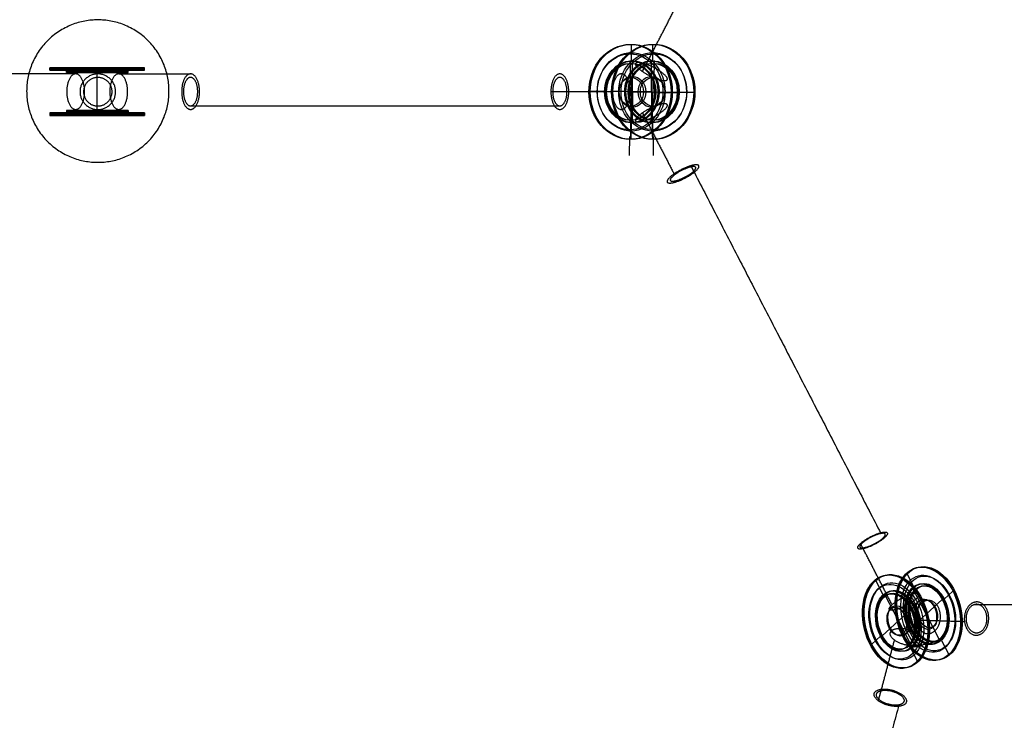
# Model space of a CAD drawing. Header units: millimetres. Extents: x 68659 to 70107, y -15520 to -14401.
# Tile 25 of 40: x 69350 to 69765, y -15225 to -14930. Entities that reach past the tile are written whole.
import ezdxf

# ---------------------------------------------------------------- set-up
doc = ezdxf.new("R2010")
doc.units = ezdxf.units.MM
doc.header["$MEASUREMENT"] = 0
doc.layers.add('Default', color=7, linetype='Continuous', true_color=0x000000)

msp = doc.modelspace()

# ---------------------------------------------------------------- linework, layer by layer
at = {"layer": 'Default'}
for p, q in [((69608.3, -14947.74, 1881.33), (69608.34, -14940.74, 1881.3)), ((69617.33, -14947.73, 1896.9), (69617.37, -14940.73, 1896.87)), ((69608.8, -14947.74, 1882.19), (69608.3, -14947.74, 1881.33)), ((69608.72, -14960.74, 1882.24), (69608.8, -14947.74, 1882.19)), ((69616.75, -14960.73, 1896.08), (69616.83, -14947.73, 1896.03)), ((69616.83, -14947.73, 1896.03), (69617.33, -14947.73, 1896.9)), ((69370.13, -14951.65, 2021.68), (69363.13, -14951.65, 2021.68)), ((69370.13, -14952.65, 2021.68), (69370.13, -14951.65, 2021.68)), ((69383.13, -14952.65, 2021.68), (69370.13, -14952.65, 2021.68)), ((69383.13, -14951.65, 2008.68), (69383.13, -14951.65, 2001.68)), ((69383.13, -14952.65, 2008.68), (69383.13, -14951.65, 2008.68)), ((69383.13, -14952.65, 2034.68), (69383.13, -14951.65, 2034.68)), ((69383.13, -14951.65, 2034.68), (69383.13, -14951.65, 2041.68)), ((69383.13, -14952.65, 2021.68), (69383.13, -14952.65, 2008.68)), ((69383.13, -14952.65, 2021.68), (69396.13, -14952.65, 2021.68)), ((69383.13, -14952.65, 2021.68), (69383.13, -14952.65, 2034.68)), ((69396.13, -14952.65, 2021.68), (69396.13, -14951.65, 2021.68)), ((69396.13, -14951.65, 2021.68), (69403.13, -14951.65, 2021.68)), ((69596.98, -14960.65, 1887.9), (69590.92, -14960.6, 1891.42)), ((69597.48, -14960.65, 1888.77), (69596.98, -14960.65, 1887.9)), ((69608.72, -14960.74, 1882.24), (69597.48, -14960.65, 1888.77)), ((69606.01, -14960.64, 1903.47), (69599.96, -14960.59, 1906.98)), ((69616.75, -14960.73, 1896.08), (69605.51, -14960.64, 1902.6)), ((69605.51, -14960.64, 1902.6), (69606.01, -14960.64, 1903.47)), ((69608.72, -14960.74, 1882.24), (69608.64, -14973.74, 1882.29)), ((69608.72, -14960.74, 1882.24), (69619.96, -14960.83, 1875.72)), ((69616.75, -14960.73, 1896.08), (69616.68, -14973.73, 1896.13)), ((69616.75, -14960.73, 1896.08), (69628, -14960.82, 1889.55)), ((69619.46, -14960.83, 1874.85), (69625.52, -14960.88, 1871.34)), ((69619.96, -14960.83, 1875.72), (69619.46, -14960.83, 1874.85)), ((69628, -14960.82, 1889.55), (69628.5, -14960.82, 1890.42)), ((69628.5, -14960.82, 1890.42), (69634.55, -14960.87, 1886.9)), ((69370.13, -14969.65, 2021.68), (69363.13, -14969.65, 2021.68)), ((69383.13, -14968.65, 2021.68), (69370.13, -14968.65, 2021.68)), ((69370.13, -14968.65, 2021.68), (69370.13, -14969.65, 2021.68)), ((69383.13, -14968.65, 2021.68), (69383.13, -14968.65, 2008.68)), ((69383.13, -14968.65, 2008.68), (69383.13, -14969.65, 2008.68)), ((69383.13, -14968.65, 2021.68), (69396.13, -14968.65, 2021.68)), ((69383.13, -14968.65, 2021.68), (69383.13, -14968.65, 2034.68)), ((69383.13, -14968.65, 2034.68), (69383.13, -14969.65, 2034.68)), ((69383.13, -14969.65, 2008.68), (69383.13, -14969.65, 2001.68)), ((69383.13, -14969.65, 2034.68), (69383.13, -14969.65, 2041.68)), ((69396.13, -14968.65, 2021.68), (69396.13, -14969.65, 2021.68)), ((69396.13, -14969.65, 2021.68), (69403.13, -14969.65, 2021.68)), ((69608.14, -14973.74, 1881.42), (69608.1, -14980.74, 1881.45)), ((69608.64, -14973.74, 1882.29), (69608.14, -14973.74, 1881.42)), ((69616.68, -14973.73, 1896.13), (69617.18, -14973.73, 1896.99)), ((69617.18, -14973.73, 1896.99), (69617.14, -14980.73, 1897.02)), ((69727.46, -15169.49, 1832.29), (69724.35, -15163.48, 1834.09)), ((69714.39, -15172.65, 1820.32), (69711.29, -15166.64, 1822.11)), ((69715.12, -15172.47, 1820.98), (69714.39, -15172.65, 1820.32)), ((69720.88, -15183.64, 1817.65), (69715.12, -15172.47, 1820.98)), ((69726.73, -15169.66, 1831.62), (69727.46, -15169.49, 1832.29)), ((69732.49, -15180.83, 1828.29), (69726.73, -15169.66, 1831.62)), ((69740.06, -15174.4, 1819.84), (69743.74, -15171.04, 1814.93)), ((69726.99, -15177.56, 1807.87), (69730.68, -15174.2, 1802.96)), ((69732.49, -15180.83, 1828.29), (69739.33, -15174.58, 1819.17)), ((69739.33, -15174.58, 1819.17), (69740.06, -15174.4, 1819.84)), ((69720.88, -15183.64, 1817.65), (69727.72, -15177.39, 1808.53)), ((69732.49, -15180.83, 1828.29), (69725.65, -15187.08, 1837.4)), ((69727.72, -15177.39, 1808.53), (69726.99, -15177.56, 1807.87)), ((69732.49, -15180.83, 1828.29), (69738.25, -15192, 1824.95)), ((69720.88, -15183.64, 1817.65), (69714.03, -15189.89, 1826.76)), ((69720.88, -15183.64, 1817.65), (69726.64, -15194.81, 1814.31)), ((69726.37, -15186.91, 1838.07), (69722.69, -15190.27, 1842.98)), ((69725.65, -15187.08, 1837.4), (69726.37, -15186.91, 1838.07)), ((69713.31, -15190.07, 1826.1), (69709.62, -15193.44, 1831.01)), ((69714.03, -15189.89, 1826.76), (69713.31, -15190.07, 1826.1)), ((69738.25, -15192, 1824.95), (69738.97, -15191.82, 1825.62)), ((69738.97, -15191.82, 1825.62), (69742.07, -15197.84, 1823.82)), ((69726.64, -15194.81, 1814.31), (69725.91, -15194.98, 1813.65)), ((69725.91, -15194.98, 1813.65), (69729.01, -15201, 1811.85))]:
    msp.add_line(p, q, dxfattribs=at)
at = {"layer": 'Default', "extrusion": (2.19987e-05, 0.00372, 0.999993)}
for points in [[(69607.79, -14947.64), (69607.75, -14955.64)], [(69617.83, -14947.7), (69617.79, -14955.7)], [(69608.25, -14955.64), (69608.18, -14967.64)], [(69617.28, -14955.69), (69617.21, -14967.69)], [(69608.11, -14979.64), (69608.18, -14967.64)], [(69617.14, -14979.69), (69617.21, -14967.69)], [(69607.56, -14987.64), (69607.6, -14979.64)], [(69617.6, -14987.69), (69617.64, -14979.7)]]:
    msp.add_lwpolyline(points, dxfattribs=at)
at = {"layer": 'Default', "extrusion": (-0.000125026, 1, -0.000215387)}
for points in [[(-69606.47, 1878.08), (-69605.97, 1877.22)], [(-69615.5, 1893.65), (-69616.01, 1894.51)], [(-69605.92, 1877.25), (-69606.42, 1878.11)], [(-69615.96, 1894.54), (-69615.46, 1893.68)], [(-69589.05, 1888.19), (-69588.55, 1887.33)], [(-69595.47, 1883.31), (-69595.97, 1884.18)], [(-69598.09, 1903.76), (-69598.59, 1904.62)], [(-69605.51, 1900.61), (-69605.01, 1899.74)], [(-69616.22, 1871.26), (-69616.73, 1872.13)], [(-69623.64, 1868.11), (-69623.14, 1867.25)], [(-69626.26, 1888.56), (-69625.76, 1887.7)], [(-69632.68, 1883.68), (-69633.18, 1884.54)], [(-69605.77, 1877.33), (-69606.28, 1878.19)], [(-69615.81, 1894.63), (-69615.31, 1893.76)], [(-69606.23, 1878.22), (-69605.72, 1877.36)], [(-69615.26, 1893.79), (-69615.77, 1894.65)]]:
    msp.add_lwpolyline(points, dxfattribs=at)
at = {"layer": 'Default'}
for points in [[(69363.13, -14951.65), (69363.13, -14950.65)], [(69363.13, -14950.65), (69371.13, -14950.65)], [(69371.13, -14950.65), (69371.13, -14951.65)], [(69371.13, -14951.65), (69383.13, -14951.65)], [(69383.13, -14950.65), (69383.13, -14951.65)], [(69383.13, -14951.65), (69383.13, -14950.65)], [(69383.13, -14951.65), (69383.13, -14950.65)], [(69383.13, -14950.65), (69383.13, -14951.65)], [(69395.13, -14951.65), (69383.13, -14951.65)], [(69403.13, -14950.65), (69395.13, -14950.65)], [(69395.13, -14950.65), (69395.13, -14951.65)], [(69403.13, -14951.65), (69403.13, -14950.65)], [(69363.13, -14969.65), (69363.13, -14970.65)], [(69371.13, -14969.65), (69383.13, -14969.65)], [(69371.13, -14970.65), (69371.13, -14969.65)], [(69383.13, -14970.65), (69383.13, -14969.65)], [(69383.13, -14969.65), (69383.13, -14970.65)], [(69395.13, -14969.65), (69383.13, -14969.65)], [(69383.13, -14969.65), (69383.13, -14970.65)], [(69383.13, -14970.65), (69383.13, -14969.65)], [(69395.13, -14970.65), (69395.13, -14969.65)], [(69403.13, -14969.65), (69403.13, -14970.65)], [(69363.13, -14970.65), (69371.13, -14970.65)], [(69403.13, -14970.65), (69395.13, -14970.65)]]:
    msp.add_lwpolyline(points, dxfattribs=at)
at = {"layer": 'Default', "extrusion": (1, 0, 0)}
for points in [[(-14950.65, 2001.68), (-14950.65, 2009.68)], [(-14950.65, 2041.68), (-14950.65, 2033.68)], [(-14951.65, 2009.68), (-14951.65, 2021.68)], [(-14951.65, 2033.68), (-14951.65, 2021.68)], [(-14969.65, 2009.68), (-14969.65, 2021.68)], [(-14969.65, 2033.68), (-14969.65, 2021.68)], [(-14970.65, 2001.68), (-14970.65, 2009.68)], [(-14970.65, 2041.68), (-14970.65, 2033.68)]]:
    msp.add_lwpolyline(points, dxfattribs=at)
at = {"layer": 'Default', "extrusion": (0.006038, 0.999976, -0.003505)}
for points in [[(-69679.49, 1839.58), (-69686.4, 1835.56)], [(-69686.91, 1836.43), (-69697.28, 1830.4)], [(-69689.53, 1856.88), (-69696.44, 1852.86)], [(-69695.94, 1851.99), (-69706.32, 1845.97)], [(-69707.66, 1824.38), (-69697.28, 1830.4)], [(-69716.7, 1839.95), (-69706.32, 1845.97)], [(-69714.08, 1819.5), (-69707.16, 1823.51)], [(-69724.12, 1836.79), (-69717.2, 1840.81)]]:
    msp.add_lwpolyline(points, dxfattribs=at)
at = {"layer": 'Default', "extrusion": (-0.129446, 0.984463, -0.11864)}
for points in [[(-67152.5, -1040.91), (-67153.24, -1040.24)], [(-67139.13, -1052.97), (-67138.39, -1053.64)], [(-67155.86, -1043.14), (-67155.12, -1043.81)], [(-67170.73, -1061.12), (-67171.48, -1060.45)], [(-67141.01, -1056.54), (-67141.75, -1055.87)], [(-67157.37, -1073.18), (-67156.63, -1073.85)], [(-67166.8, -1055.27), (-67166.06, -1055.94)], [(-67151.95, -1068.67), (-67152.69, -1068)], [(-67137.92, -1053.12), (-67138.66, -1052.45)], [(-67152.77, -1039.72), (-67152.03, -1040.39)], [(-67133.99, -1047.27), (-67133.25, -1047.94)], [(-67147.35, -1035.21), (-67148.1, -1034.54)], [(-67163.71, -1051.85), (-67162.97, -1052.52)], [(-67148.86, -1065.25), (-67149.61, -1064.58)], [(-67165.59, -1055.42), (-67166.33, -1054.75)], [(-67152.22, -1067.48), (-67151.48, -1068.15)]]:
    msp.add_lwpolyline(points, dxfattribs=at)
at = {"layer": 'Default', "extrusion": (0.117621, -0.228066, 0.966515)}
for points in [[(55018.87, -43443.83), (55018.87, -43451.83)], [(55004.36, -43443.83), (55004.36, -43451.83)], [(55018.14, -43451.83), (55018.14, -43463.83)], [(55005.08, -43451.83), (55005.08, -43463.83)], [(55018.14, -43475.83), (55018.14, -43463.83)], [(55005.08, -43475.83), (55005.08, -43463.83)], [(55018.87, -43483.83), (55018.87, -43475.83)], [(55004.36, -43483.83), (55004.36, -43475.83)]]:
    msp.add_lwpolyline(points, dxfattribs=at)
at = {"layer": 'Default', "extrusion": (-0.288694, 0.876767, 0.384624)}
for points in [[(-61500.96, 15608.01), (-61495.76, 15614.09)], [(-61486.08, 15595.27), (-61480.87, 15601.34)], [(-61495.02, 15613.45), (-61487.21, 15622.57)], [(-61481.62, 15601.98), (-61473.81, 15611.1)], [(-61479.41, 15631.68), (-61487.21, 15622.57)], [(-61466.01, 15620.21), (-61473.81, 15611.1)], [(-61460.06, 15625.65), (-61465.27, 15619.58)], [(-61474.95, 15638.4), (-61480.15, 15632.32)]]:
    msp.add_lwpolyline(points, dxfattribs=at)
at = {"layer": 'Default', "extrusion": (0.502023, 0.000249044, 0.864854)}
for centre, radius in [((-14995.27, -59250.05, 36567.3), 20), ((-14995.27, -59250.05, 36567.8), 20), ((-14995.27, -59250.05, 36568.3), 20), ((-14995.27, -59250.05, 36586.3), 20), ((-14995.27, -59250.05, 36586.8), 20), ((-14995.27, -59250.05, 36587.3), 20), ((-14995.27, -59250.05, 36567.3), 16), ((-14995.27, -59250.05, 36568.3), 16.5), ((-14995.27, -59250.05, 36586.3), 16.5), ((-14995.27, -59250.05, 36587.3), 16), ((-14995.27, -59250.05, 36568.3), 13), ((-14995.27, -59250.05, 36568.8), 13), ((-14995.27, -59250.05, 36567.3), 12), ((-14995.27, -59250.05, 36569.3), 13), ((-14995.27, -59250.05, 36567.8), 12), ((-14995.27, -59250.05, 36568.3), 12), ((-14995.27, -59250.05, 36585.3), 13), ((-14995.27, -59250.05, 36585.8), 13), ((-14995.27, -59250.05, 36586.3), 13), ((-14995.27, -59250.05, 36586.3), 12), ((-14995.27, -59250.05, 36586.8), 12), ((-14995.27, -59250.05, 36587.3), 12), ((-14995.27, -59250.05, 36568.3), 6), ((-14995.27, -59250.05, 36569.3), 6.5), ((-14995.27, -59250.05, 36585.3), 6.5), ((-14995.27, -59250.05, 36586.3), 6)]:
    msp.add_circle(centre, radius, dxfattribs=at)
at = {"layer": 'Default', "extrusion": (7.71414e-14, 1, 7.92638e-15)}
for centre, radius in [((-69383.13, 2021.68, -14950.65), 20), ((-69383.13, 2021.68, -14950.65), 12), ((-69383.13, 2021.68, -14970.65), 20), ((-69383.13, 2021.68, -14970.65), 12)]:
    msp.add_circle(centre, radius, dxfattribs=at)
at = {"layer": 'Default', "extrusion": (-1.27174e-12, 1, 1.39097e-13)}
for centre, radius in [((-69383.13, 2021.68, -14951.15), 20), ((-69383.13, 2021.68, -14951.65), 16.5), ((-69383.13, 2021.68, -14950.65), 16), ((-69383.13, 2021.68, -14952.15), 13), ((-69383.13, 2021.68, -14951.15), 12), ((-69383.13, 2021.68, -14952.65), 6.5), ((-69383.13, 2021.68, -14951.65), 6)]:
    msp.add_circle(centre, radius, dxfattribs=at)
at = {"layer": 'Default', "extrusion": (7.71987e-14, 1, -3.34566e-15)}
msp.add_circle((-69383.13, 2021.68, -14951.65), 20, dxfattribs=at)
at = {"layer": 'Default', "extrusion": (7.71432e-14, 1, -9.52951e-15)}
msp.add_circle((-69383.13, 2021.68, -14951.65), 13, dxfattribs=at)
at = {"layer": 'Default', "extrusion": (7.71432e-14, 1, 8.02513e-15)}
for centre in [(-69383.13, 2021.68, -14952.65), (-69383.13, 2021.68, -14968.65)]:
    msp.add_circle(centre, 13, dxfattribs=at)
at = {"layer": 'Default', "extrusion": (7.71414e-14, 1, -1.08183e-14)}
msp.add_circle((-69383.13, 2021.68, -14951.65), 12, dxfattribs=at)
at = {"layer": 'Default', "extrusion": (7.70876e-14, 1, 1.93966e-14)}
msp.add_circle((-69383.13, 2021.68, -14969.65), 20, dxfattribs=at)
at = {"layer": 'Default', "extrusion": (-1.27174e-12, 1, 9.93548e-15)}
for centre, radius in [((-69383.13, 2021.68, -14969.65), 16.5), ((-69383.13, 2021.68, -14969.15), 13), ((-69383.13, 2021.68, -14968.65), 6.5), ((-69383.13, 2021.68, -14969.65), 6), ((-69383.13, 2021.68, -14970.15), 20), ((-69383.13, 2021.68, -14970.65), 16), ((-69383.13, 2021.68, -14970.15), 12)]:
    msp.add_circle(centre, radius, dxfattribs=at)
at = {"layer": 'Default', "extrusion": (7.70859e-14, 1, 2.55297e-14)}
msp.add_circle((-69383.13, 2021.68, -14969.65), 13, dxfattribs=at)
at = {"layer": 'Default', "extrusion": (7.71432e-14, 1, 2.70414e-14)}
msp.add_circle((-69383.13, 2021.68, -14969.65), 12, dxfattribs=at)
at = {"layer": 'Default', "extrusion": (0.725755, 0.17559, 0.665168)}
for centre, radius in [((-31153.14, -41343.36, 49160.22), 20), ((-31153.14, -41343.36, 49160.72), 20), ((-31153.14, -41343.36, 49161.22), 20), ((-31153.14, -41343.36, 49141.22), 20), ((-31153.14, -41343.36, 49141.72), 20), ((-31153.14, -41343.36, 49142.22), 20), ((-31153.14, -41343.36, 49160.22), 16.5), ((-31153.14, -41343.36, 49161.22), 16), ((-31153.14, -41343.36, 49141.22), 16), ((-31153.14, -41343.36, 49142.22), 16.5), ((-31153.14, -41343.36, 49159.22), 13), ((-31153.14, -41343.36, 49159.72), 13), ((-31153.14, -41343.36, 49160.22), 13), ((-31153.14, -41343.36, 49160.22), 12), ((-31153.14, -41343.36, 49160.72), 12), ((-31153.14, -41343.36, 49161.22), 12), ((-31153.14, -41343.36, 49142.22), 13), ((-31153.14, -41343.36, 49141.22), 12), ((-31153.14, -41343.36, 49142.72), 13), ((-31153.14, -41343.36, 49141.72), 12), ((-31153.14, -41343.36, 49143.22), 13), ((-31153.14, -41343.36, 49142.22), 12), ((-31153.14, -41343.36, 49143.22), 6.5), ((-31153.14, -41343.36, 49159.22), 6.5), ((-31153.14, -41343.36, 49160.22), 6), ((-31153.14, -41343.36, 49142.22), 6)]:
    msp.add_circle(centre, radius, dxfattribs=at)
at = {"layer": 'Default'}
for points in [[(69612.97, -14952.18, 1880.33), (69619.63, -14939.31, 1876.46), (69626.29, -14926.43, 1872.59)], [(69374.05, -14953.16, 2017.23), (69358.9, -14953.16, 2008.45), (69343.76, -14953.16, 1999.68)], [(69382.91, -14952.65, 2008.68), (69382.91, -14960.65, 2008.68), (69382.91, -14968.65, 2008.68)], [(69392.2, -14953.16, 2017.23), (69407.35, -14953.16, 2008.45), (69422.49, -14953.16, 1999.68)], [(69389.39, -14960.69, 2437.91), (69389.39, -14960.69, 2249.03), (69389.39, -14960.69, 2060.16)], [(69390.89, -14960.69, 2066.62), (69390.89, -14960.69, 2049.12), (69390.89, -14960.69, 2031.62)], [(69413.39, -14960.42, 2617.91), (69413.39, -14960.42, 2527.91), (69413.39, -14960.42, 2437.91)], [(69574.36, -14960.66, 1902.77), (69587.32, -14960.66, 1895.23), (69600.29, -14960.66, 1887.69)], [(69619.96, -14961.04, 1875.72), (69623.98, -14961.04, 1882.64), (69627.99, -14961.04, 1889.55)], [(69422.49, -14966.66, 1999.68), (69500.31, -14966.66, 1954.47), (69578.12, -14966.66, 1909.25)], [(69612.97, -14969.57, 1880.33), (69619.63, -14982.44, 1876.46), (69626.29, -14995.31, 1872.59)], [(69633.58, -14992.34, 1875.25), (69673.53, -15069.57, 1852.04), (69713.48, -15146.81, 1828.83)], [(69718.16, -15176.78, 1820.29), (69711.51, -15163.9, 1824.14), (69704.87, -15151.01, 1827.99)], [(69752.86, -15176.76, 1792.69), (69813.95, -15176.76, 1726.6), (69875.04, -15176.76, 1660.51)], [(69728.33, -15183.22, 1810.9), (69738.5, -15183.54, 1799.88), (69748.68, -15183.86, 1788.87)], [(69719.11, -15191.65, 1823.19), (69715.72, -15204.44, 1830.26), (69712.34, -15217.23, 1837.34)], [(69726.75, -15194.7, 1814.16), (69732.55, -15193.3, 1819.48), (69738.36, -15191.89, 1824.8)], [(69721.04, -15219.02, 1838.34), (69700.41, -15295.51, 1881.05), (69679.78, -15372, 1923.76)]]:
    msp.add_open_spline(points, degree=2, dxfattribs=at)
for points, knots in [([(69413.39, -14960.42, 2617.91), (69413.39, -14990.42, 2617.91), (69383.39, -14990.42, 2617.91), (69353.39, -14990.42, 2617.91), (69353.39, -14960.42, 2617.91), (69353.39, -14930.42, 2617.91), (69383.39, -14930.42, 2617.91), (69413.39, -14930.42, 2617.91), (69413.39, -14960.42, 2617.91)], [0, 0, 0, 15.707963, 15.707963, 31.415927, 31.415927, 47.12389, 47.12389, 62.831853, 62.831853, 62.831853]), ([(69413.39, -14960.42, 2437.91), (69413.39, -14990.42, 2437.91), (69383.39, -14990.42, 2437.91), (69353.39, -14990.42, 2437.91), (69353.39, -14960.42, 2437.91), (69353.39, -14930.42, 2437.91), (69383.39, -14930.42, 2437.91), (69413.39, -14930.42, 2437.91), (69413.39, -14960.42, 2437.91)], [0, 0, 0, 15.707963, 15.707963, 31.415927, 31.415927, 47.12389, 47.12389, 62.831853, 62.831853, 62.831853]), ([(69619.96, -14961.04, 1875.72), (69620.22, -14948.05, 1875.56), (69608.98, -14947.74, 1882.09), (69597.74, -14947.44, 1888.61), (69597.48, -14960.43, 1888.77), (69597.22, -14973.43, 1888.92), (69608.46, -14973.73, 1882.4), (69619.7, -14974.04, 1875.87), (69619.96, -14961.04, 1875.72)], [0, 0, 0, 20.420352, 20.420352, 40.840704, 40.840704, 61.261057, 61.261057, 81.681409, 81.681409, 81.681409]), ([(69627.99, -14961.04, 1889.55), (69628.26, -14948.04, 1889.4), (69617.02, -14947.74, 1895.92), (69605.78, -14947.43, 1902.45), (69605.51, -14960.43, 1902.6), (69605.25, -14973.42, 1902.76), (69616.49, -14973.73, 1896.23), (69627.73, -14974.04, 1889.71), (69627.99, -14961.04, 1889.55)], [0, 0, 0, 20.420352, 20.420352, 40.840704, 40.840704, 61.261057, 61.261057, 81.681409, 81.681409, 81.681409]), ([(69612.97, -14952.18, 1880.33), (69607.4, -14948.33, 1883.56), (69611.17, -14948.33, 1890.05), (69614.93, -14948.32, 1896.53), (69620.5, -14952.17, 1893.3), (69626.07, -14956.02, 1890.07), (69622.3, -14956.03, 1883.59), (69618.54, -14956.03, 1877.1), (69612.97, -14952.18, 1880.33)], [0, 0, 0, 11.780972, 11.780972, 23.561945, 23.561945, 35.342917, 35.342917, 47.12389, 47.12389, 47.12389]), ([(69382.91, -14952.65, 2008.68), (69395.91, -14952.65, 2008.47), (69396.12, -14952.65, 2021.47), (69396.34, -14952.65, 2034.46), (69383.34, -14952.65, 2034.68), (69370.34, -14952.65, 2034.89), (69370.13, -14952.65, 2021.89), (69369.91, -14952.65, 2008.9), (69382.91, -14952.65, 2008.68)], [0, 0, 0, 20.420352, 20.420352, 40.840704, 40.840704, 61.261057, 61.261057, 81.681409, 81.681409, 81.681409]), ([(69374.05, -14953.16, 2017.23), (69377.81, -14953.16, 2010.74), (69377.81, -14960.66, 2010.74), (69377.81, -14968.16, 2010.74), (69374.05, -14968.16, 2017.23), (69370.29, -14968.16, 2023.72), (69370.29, -14960.66, 2023.72), (69370.29, -14953.16, 2023.72), (69374.05, -14953.16, 2017.23)], [0, 0, 0, 11.780972, 11.780972, 23.561945, 23.561945, 35.342917, 35.342917, 47.12389, 47.12389, 47.12389]), ([(69390.89, -14960.69, 2066.62), (69390.89, -14968.19, 2066.62), (69383.39, -14968.19, 2066.62), (69375.89, -14968.19, 2066.62), (69375.89, -14960.69, 2066.62), (69375.89, -14953.19, 2066.62), (69383.39, -14953.19, 2066.62), (69390.89, -14953.19, 2066.62), (69390.89, -14960.69, 2066.62)], [0, 0, 0, 11.780972, 11.780972, 23.561945, 23.561945, 35.342917, 35.342917, 47.12389, 47.12389, 47.12389]), ([(69390.89, -14960.69, 2031.62), (69390.89, -14968.19, 2031.62), (69383.39, -14968.19, 2031.62), (69375.89, -14968.19, 2031.62), (69375.89, -14960.69, 2031.62), (69375.89, -14953.19, 2031.62), (69383.39, -14953.19, 2031.62), (69390.89, -14953.19, 2031.62), (69390.89, -14960.69, 2031.62)], [0, 0, 0, 11.780972, 11.780972, 23.561945, 23.561945, 35.342917, 35.342917, 47.12389, 47.12389, 47.12389]), ([(69392.2, -14953.16, 2017.23), (69395.96, -14953.16, 2023.72), (69395.96, -14960.66, 2023.72), (69395.96, -14968.16, 2023.72), (69392.2, -14968.16, 2017.23), (69388.44, -14968.16, 2010.74), (69388.44, -14960.66, 2010.74), (69388.44, -14953.16, 2010.74), (69392.2, -14953.16, 2017.23)], [0, 0, 0, 11.780972, 11.780972, 23.561945, 23.561945, 35.342917, 35.342917, 47.12389, 47.12389, 47.12389]), ([(69422.49, -14953.16, 1999.68), (69426.25, -14953.16, 2006.17), (69426.25, -14960.66, 2006.17), (69426.25, -14968.16, 2006.17), (69422.49, -14968.16, 1999.68), (69418.73, -14968.16, 1993.19), (69418.73, -14960.66, 1993.19), (69418.73, -14953.16, 1993.19), (69422.49, -14953.16, 1999.68)], [0, 0, 0, 11.780972, 11.780972, 23.561945, 23.561945, 35.342917, 35.342917, 47.12389, 47.12389, 47.12389]), ([(69574.36, -14960.66, 1902.77), (69574.35, -14953.16, 1902.76), (69578.12, -14953.16, 1909.25), (69581.89, -14953.15, 1915.73), (69581.89, -14960.65, 1915.74), (69581.89, -14968.15, 1915.74), (69578.12, -14968.16, 1909.25), (69574.36, -14968.16, 1902.77), (69574.36, -14960.66, 1902.77)], [0, 0, 0, 11.780972, 11.780972, 23.561945, 23.561945, 35.342917, 35.342917, 47.12389, 47.12389, 47.12389]), ([(69600.29, -14960.66, 1887.69), (69600.29, -14953.16, 1887.69), (69604.06, -14953.16, 1894.18), (69607.83, -14953.15, 1900.66), (69607.83, -14960.65, 1900.66), (69607.83, -14968.15, 1900.67), (69604.06, -14968.16, 1894.18), (69600.3, -14968.16, 1887.7), (69600.29, -14960.66, 1887.69)], [0, 0, 0, 11.780972, 11.780972, 23.561945, 23.561945, 35.342917, 35.342917, 47.12389, 47.12389, 47.12389]), ([(69389.39, -14960.69, 2437.91), (69389.39, -14966.69, 2437.91), (69383.39, -14966.69, 2437.91), (69377.39, -14966.69, 2437.91), (69377.39, -14960.69, 2437.91), (69377.39, -14954.69, 2437.91), (69383.39, -14954.69, 2437.91), (69389.39, -14954.69, 2437.91), (69389.39, -14960.69, 2437.91)], [0, 0, 0, 9.424778, 9.424778, 18.849556, 18.849556, 28.274334, 28.274334, 37.699112, 37.699112, 37.699112]), ([(69389.39, -14960.69, 2060.16), (69389.39, -14966.69, 2060.16), (69383.39, -14966.69, 2060.16), (69377.39, -14966.69, 2060.16), (69377.39, -14960.69, 2060.16), (69377.39, -14954.69, 2060.16), (69383.39, -14954.69, 2060.16), (69389.39, -14954.69, 2060.16), (69389.39, -14960.69, 2060.16)], [0, 0, 0, 9.424778, 9.424778, 18.849556, 18.849556, 28.274334, 28.274334, 37.699112, 37.699112, 37.699112]), ([(69422.49, -14966.66, 1999.68), (69419.47, -14966.66, 1994.49), (69419.47, -14960.66, 1994.49), (69419.47, -14954.66, 1994.49), (69422.49, -14954.66, 1999.68), (69425.5, -14954.65, 2004.87), (69425.5, -14960.65, 2004.87), (69425.5, -14966.65, 2004.87), (69422.49, -14966.66, 1999.68)], [0, 0, 0, 7.853982, 7.853982, 15.707963, 15.707963, 23.561945, 23.561945, 31.415927, 31.415927, 31.415927]), ([(69578.12, -14966.66, 1909.25), (69575.11, -14966.66, 1904.06), (69575.11, -14960.66, 1904.06), (69575.11, -14954.66, 1904.06), (69578.12, -14954.66, 1909.25), (69581.14, -14954.65, 1914.44), (69581.14, -14960.65, 1914.44), (69581.14, -14966.65, 1914.44), (69578.12, -14966.66, 1909.25)], [0, 0, 0, 7.853982, 7.853982, 15.707963, 15.707963, 23.561945, 23.561945, 31.415927, 31.415927, 31.415927]), ([(69382.91, -14968.65, 2008.68), (69395.91, -14968.65, 2008.47), (69396.12, -14968.65, 2021.47), (69396.34, -14968.65, 2034.46), (69383.34, -14968.65, 2034.68), (69370.34, -14968.65, 2034.89), (69370.13, -14968.65, 2021.89), (69369.91, -14968.65, 2008.9), (69382.91, -14968.65, 2008.68)], [0, 0, 0, 20.420352, 20.420352, 40.840704, 40.840704, 61.261057, 61.261057, 81.681409, 81.681409, 81.681409]), ([(69612.97, -14969.57, 1880.33), (69618.54, -14965.72, 1877.1), (69622.3, -14965.72, 1883.59), (69626.07, -14965.72, 1890.07), (69620.5, -14969.57, 1893.3), (69614.93, -14973.42, 1896.53), (69611.17, -14973.42, 1890.05), (69607.4, -14973.42, 1883.56), (69612.97, -14969.57, 1880.33)], [0, 0, 0, 11.780972, 11.780972, 23.561945, 23.561945, 35.342917, 35.342917, 47.12389, 47.12389, 47.12389]), ([(69626.29, -14995.31, 1872.59), (69631.85, -14991.46, 1869.36), (69635.62, -14991.46, 1875.85), (69639.38, -14991.47, 1882.34), (69633.82, -14995.32, 1885.57), (69628.25, -14999.17, 1888.8), (69624.49, -14999.16, 1882.31), (69620.72, -14999.16, 1875.82), (69626.29, -14995.31, 1872.59)], [0, 0, 0, 11.780972, 11.780972, 23.561945, 23.561945, 35.342917, 35.342917, 47.12389, 47.12389, 47.12389]), ([(69633.58, -14992.34, 1875.25), (69637.64, -14991.55, 1879.6), (69634.11, -14994.52, 1883.43), (69630.57, -14997.5, 1887.26), (69626.52, -14998.29, 1882.91), (69622.47, -14999.08, 1878.56), (69626, -14996.1, 1874.73), (69629.53, -14993.13, 1870.9), (69633.58, -14992.34, 1875.25)], [0, 0, 0, 7.853982, 7.853982, 15.707963, 15.707963, 23.561945, 23.561945, 31.415927, 31.415927, 31.415927]), ([(69704.87, -15151.01, 1827.99), (69701.18, -15154.38, 1832.91), (69706.26, -15153.15, 1837.57), (69711.35, -15151.92, 1842.23), (69715.04, -15148.55, 1837.32), (69718.73, -15145.18, 1832.4), (69713.64, -15146.41, 1827.74), (69708.55, -15147.64, 1823.08), (69704.87, -15151.01, 1827.99)], [0, 0, 0, 11.780972, 11.780972, 23.561945, 23.561945, 35.342917, 35.342917, 47.12389, 47.12389, 47.12389]), ([(69713.48, -15146.81, 1828.83), (69717.54, -15146.02, 1833.18), (69714.01, -15148.99, 1837.01), (69710.47, -15151.97, 1840.84), (69706.42, -15152.76, 1836.48), (69702.37, -15153.55, 1832.13), (69705.9, -15150.57, 1828.3), (69709.43, -15147.6, 1824.47), (69713.48, -15146.81, 1828.83)], [0, 0, 0, 7.853982, 7.853982, 15.707963, 15.707963, 23.561945, 23.561945, 31.415927, 31.415927, 31.415927]), ([(69738.36, -15191.89, 1824.8), (69745.11, -15185.46, 1815.74), (69739.23, -15174.4, 1819.23), (69733.36, -15163.33, 1822.72), (69726.62, -15169.77, 1831.77), (69719.87, -15176.2, 1840.83), (69725.74, -15187.27, 1837.35), (69731.61, -15198.33, 1833.86), (69738.36, -15191.89, 1824.8)], [0, 0, 0, 20.420352, 20.420352, 40.840704, 40.840704, 61.261057, 61.261057, 81.681409, 81.681409, 81.681409]), ([(69726.75, -15194.7, 1814.16), (69733.49, -15188.27, 1805.1), (69727.62, -15177.21, 1808.59), (69721.75, -15166.14, 1812.07), (69715.01, -15172.58, 1821.13), (69708.26, -15179.01, 1830.19), (69714.13, -15190.08, 1826.71), (69720, -15201.14, 1823.22), (69726.75, -15194.7, 1814.16)], [0, 0, 0, 20.420352, 20.420352, 40.840704, 40.840704, 61.261057, 61.261057, 81.681409, 81.681409, 81.681409]), ([(69718.16, -15176.78, 1820.29), (69714.47, -15180.15, 1825.21), (69719.55, -15178.92, 1829.87), (69724.64, -15177.69, 1834.53), (69728.33, -15174.32, 1829.62), (69732.02, -15170.95, 1824.7), (69726.93, -15172.18, 1820.04), (69721.84, -15173.41, 1815.38), (69718.16, -15176.78, 1820.29)], [0, 0, 0, 11.780972, 11.780972, 23.561945, 23.561945, 35.342917, 35.342917, 47.12389, 47.12389, 47.12389]), ([(69728.33, -15183.22, 1810.9), (69727.52, -15176.32, 1809.96), (69732.61, -15175.09, 1814.62), (69737.7, -15173.86, 1819.28), (69738.5, -15180.76, 1820.22), (69739.31, -15187.66, 1821.17), (69734.22, -15188.89, 1816.51), (69729.13, -15190.12, 1811.84), (69728.33, -15183.22, 1810.9)], [0, 0, 0, 11.780972, 11.780972, 23.561945, 23.561945, 35.342917, 35.342917, 47.12389, 47.12389, 47.12389]), ([(69748.68, -15183.86, 1788.87), (69747.87, -15176.97, 1787.92), (69752.96, -15175.74, 1792.58), (69758.05, -15174.51, 1797.25), (69758.85, -15181.4, 1798.19), (69759.66, -15188.3, 1799.13), (69754.57, -15189.53, 1794.47), (69749.48, -15190.76, 1789.81), (69748.68, -15183.86, 1788.87)], [0, 0, 0, 11.780972, 11.780972, 23.561945, 23.561945, 35.342917, 35.342917, 47.12389, 47.12389, 47.12389]), ([(69752.86, -15176.76, 1792.69), (69757.17, -15175.53, 1796.68), (69758.08, -15181.4, 1797.51), (69758.98, -15187.27, 1798.35), (69754.67, -15188.51, 1794.37), (69750.36, -15189.74, 1790.38), (69749.45, -15183.87, 1789.54), (69748.55, -15178, 1788.7), (69752.86, -15176.76, 1792.69)], [0, 0, 0, 7.853982, 7.853982, 15.707963, 15.707963, 23.561945, 23.561945, 31.415927, 31.415927, 31.415927]), ([(69719.11, -15191.65, 1823.19), (69723.66, -15195.11, 1819.13), (69728.75, -15193.87, 1823.79), (69733.84, -15192.64, 1828.45), (69729.28, -15189.19, 1832.51), (69724.73, -15185.74, 1836.57), (69719.64, -15186.97, 1831.91), (69714.56, -15188.2, 1827.25), (69719.11, -15191.65, 1823.19)], [0, 0, 0, 11.780972, 11.780972, 23.561945, 23.561945, 35.342917, 35.342917, 47.12389, 47.12389, 47.12389]), ([(69712.34, -15217.23, 1837.34), (69716.89, -15220.68, 1833.28), (69721.98, -15219.45, 1837.94), (69727.07, -15218.22, 1842.6), (69722.51, -15214.76, 1846.66), (69717.96, -15211.31, 1850.72), (69712.87, -15212.54, 1846.06), (69707.78, -15213.78, 1841.4), (69712.34, -15217.23, 1837.34)], [0, 0, 0, 11.780972, 11.780972, 23.561945, 23.561945, 35.342917, 35.342917, 47.12389, 47.12389, 47.12389]), ([(69721.04, -15219.02, 1838.34), (69725.61, -15218.13, 1842.13), (69721.96, -15215.1, 1845.81), (69718.32, -15212.06, 1849.48), (69713.75, -15212.95, 1845.69), (69709.19, -15213.84, 1841.9), (69712.83, -15216.87, 1838.22), (69716.48, -15219.91, 1834.55), (69721.04, -15219.02, 1838.34)], [0, 0, 0, 7.853982, 7.853982, 15.707963, 15.707963, 23.561945, 23.561945, 31.415927, 31.415927, 31.415927])]:
    msp.add_rational_spline(points, [1, 0.707106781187, 1, 0.707106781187, 1, 0.707106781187, 1, 0.707106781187, 1], degree=2, knots=knots, dxfattribs=at)

doc.saveas('drawing.dxf')
